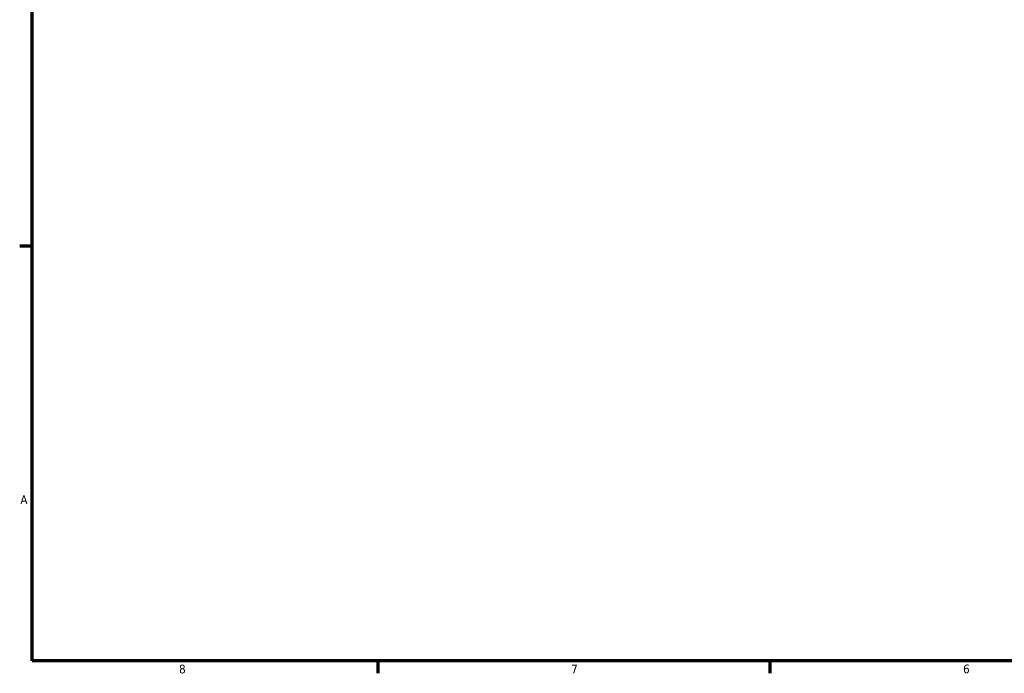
# Model space of a CAD drawing. Header units: inches. Extents: x 0.1 to 37.4, y -5.7 to 26.7.
# Tile 1 of 6: x 0.4 to 11, y 0.9 to 8. Entities that reach past the tile are written whole.
import ezdxf

# ---------------------------------------------------------------- set-up
doc = ezdxf.new("R2010")
doc.units = ezdxf.units.IN
doc.header["$MEASUREMENT"] = 0
doc.layers.add('Border (ANSI)', color=7, linetype='Continuous', lineweight=70)
doc.styles.add('Note Text (ANSI)', font='tahoma.ttf')

# ---------------------------------------------------------------- blocks, each defined once
blk = doc.blocks.new('Borders Default Border')
at = {"layer": 'Border (ANSI)'}
for p, q in [((0.5, 5.5), (0.366, 5.5)), ((4.25, 1), (4.25, 0.866)), ((8.5, 1), (8.5, 0.866))]:
    blk.add_line(p, q, dxfattribs=at)
at = {"layer": 'Border (ANSI)', "flags": 128}
blk.add_lwpolyline([(0.5, 1), (0.5, 21), (33.5, 21), (33.5, 1), (0.5, 1)], dxfattribs=at)
at = {"layer": 'Border (ANSI)', "color": 5, "true_color": 0x0000ff, "char_height": 0.0945, "attachment_point": 7, "style": 'Note Text (ANSI)'}
for s, insert in [('A', (0.373, 2.703)), ('8', (2.094, 0.863)), ('7', (6.346, 0.866)), ('6', (10.595, 0.864))]:
    blk.add_mtext(s, dxfattribs=dict(at, insert=insert))

msp = doc.modelspace()

# ---------------------------------------------------------------- block references
msp.add_blockref('Borders Default Border', (0, 0))

doc.saveas('drawing.dxf')
